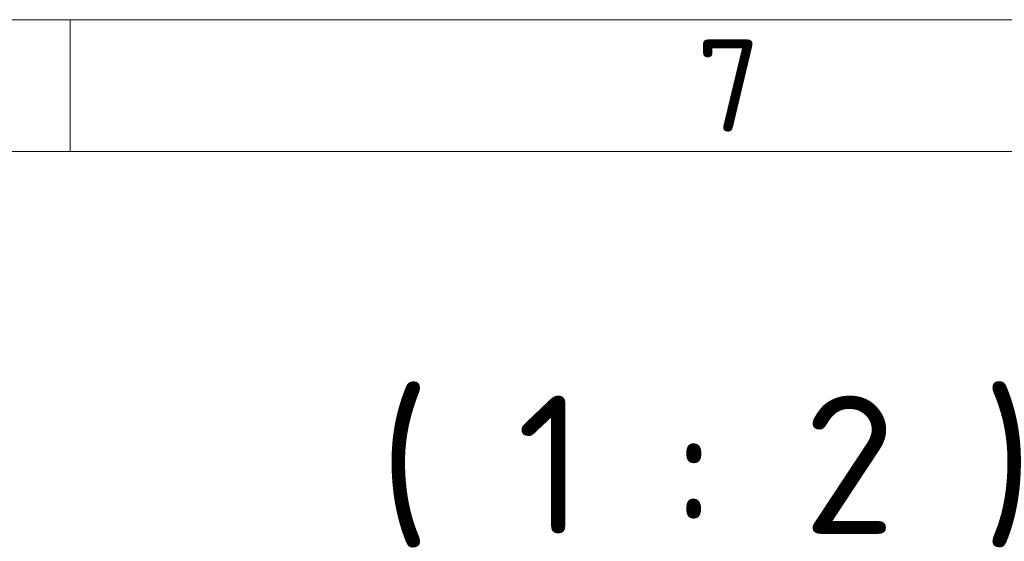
# Model space of a CAD drawing. Header units: millimetres. Extents: x 5 to 415, y 5 to 292.
# Tile 161 of 197: x 308 to 345, y 272 to 292. Entities that reach past the tile are written whole.
import ezdxf

# ---------------------------------------------------------------- set-up
doc = ezdxf.new("R2010")
doc.units = ezdxf.units.MM
doc.layers.add('Rahmen (ISO)', color=7, linetype='Continuous', lineweight=70)
doc.layers.add('Symbol (ISO)', color=7, linetype='Continuous', lineweight=25)
doc.styles.add('Bezeichnungstext (ISO)', font='isocpeur.ttf')

# ---------------------------------------------------------------- blocks, each defined once
blk = doc.blocks.new('Ränder Basler-A3')
at = {"layer": 'Rahmen (ISO)', "color": 7, "lineweight": 18}
blk.add_line((5, 292), (415, 292), dxfattribs=at)
at = {"layer": 'Rahmen (ISO)', "color": 7, "linetype": 'Continuous', "lineweight": 18}
blk.add_line((310, 292), (310, 287), dxfattribs=at)
at = {"layer": 'Rahmen (ISO)', "lineweight": 18}
for p, q in [((260, 287), (310, 287)), ((310, 287), (360, 287))]:
    blk.add_line(p, q, dxfattribs=at)
at = {"layer": 'Rahmen (ISO)', "insert": (335, 289.5), "char_height": 3.5, "attachment_point": 5, "style": 'Bezeichnungstext (ISO)'}
blk.add_mtext('\\fISOCPEUR|b0|i0;{\\H3.5000;7}', dxfattribs=at)

msp = doc.modelspace()

# ---------------------------------------------------------------- block references
msp.add_blockref('Ränder Basler-A3', (0, 0))

# ---------------------------------------------------------------- texts
at = {"layer": 'Symbol (ISO)', "insert": (318.37220504, 271.95885823), "char_height": 5.249999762, "attachment_point": 7, "style": 'Bezeichnungstext (ISO)'}
msp.add_mtext(' ( 1 : 2 )', dxfattribs=at)

doc.saveas('drawing.dxf')
